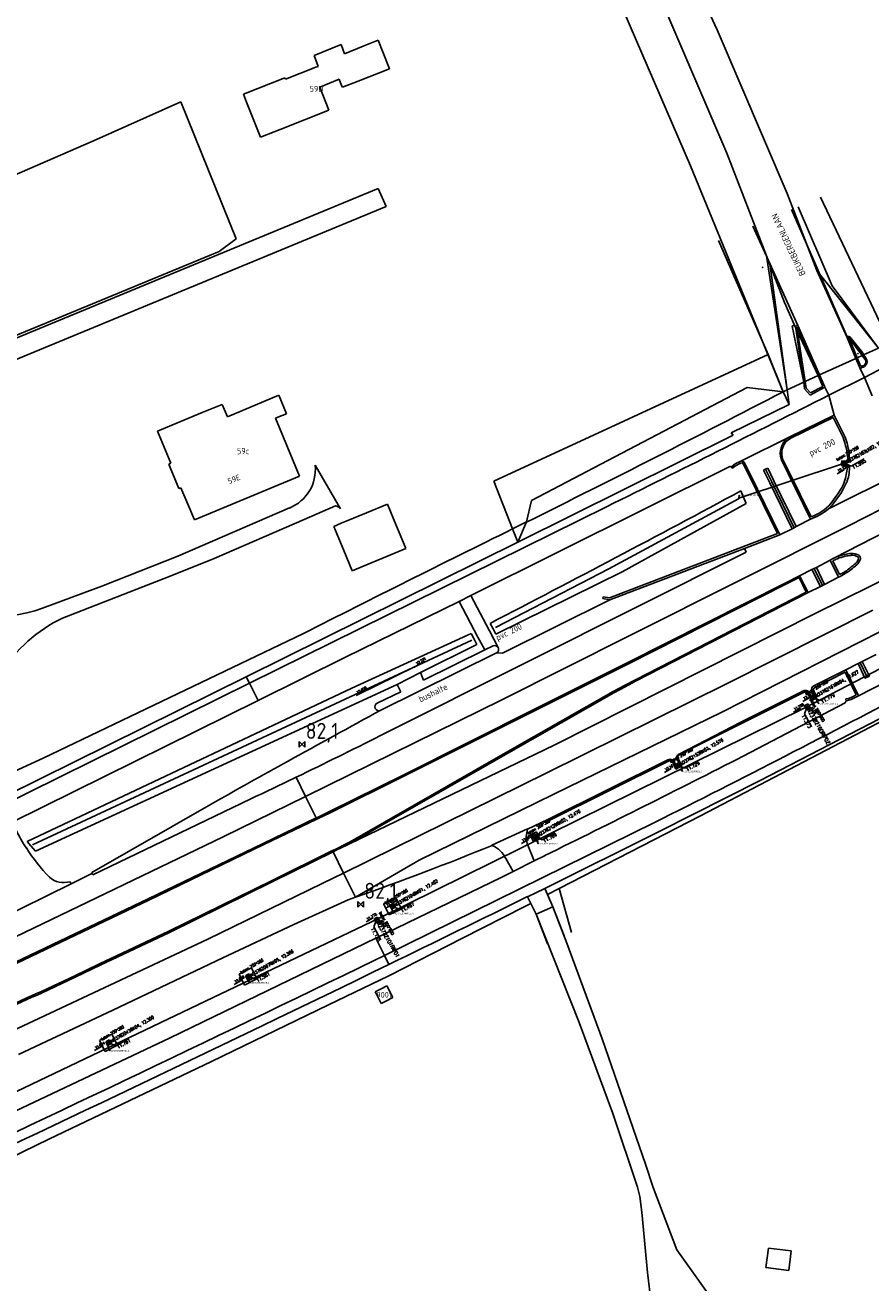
# Model space of a CAD drawing. Extents: x 145741 to 149421, y 457889 to 459999.
# Tile 28 of 84: x 146813 to 146946, y 458636 to 458833. Entities that reach past the tile are written whole.
import ezdxf
from ezdxf.enums import TextEntityAlignment as Align

# ---------------------------------------------------------------- set-up
doc = ezdxf.new("R2010")
doc.units = 0
doc.header["$LTSCALE"] = 4
doc.layers.get('0').update_dxf_attribs({"linetype": 'CONTINUOUS'})
doc.layers.add('alg_hulplijn_afstand', color=6, linetype='CONTINUOUS', plot=False)
for name, color, linetype in [('b_kal_riool__hwa_beton_300', 2, 'CONTINUOUS'), ('b_kal_riool__hwa_pvc_125', 2, 'CONTINUOUS'), ('b_kal_riool__hwa_pvc_160', 201, 'CONTINUOUS'), ('b_kal_riool_hwa_bodemkolk_beton_250x380', 7, 'CONTINUOUS'), ('b_kal_riool_hwa_bodemkolk_beton_350x350', 7, 'CONTINUOUS'), ('b_kal_riool_hwa_bodemput_beton_400x400', 7, 'CONTINUOUS'), ('b_kal_riool_hwa_bodemput_beton_800x800', 7, 'CONTINUOUS'), ('b_rio_rwa_kolk_straat_beton @ 1', 3, 'CONTINUOUS'), ('b_rio_rwa_put_inspectie', 170, 'CONTINUOUS'), ('b_rio_txt_bob @ 1', 12, 'CONTINUOUS'), ('MC_MP_aansluit_nummer', 7, 'CONTINUOUS')]:
    doc.layers.add(name, color=color, linetype=linetype)
doc.styles.add('ISO', font='ISO')
doc.styles.add('MC', font='arial.ttf')
doc.styles.add('MUG_standaard', font='romans.shx', dxfattribs={"width": 0.85, "height": 2})
doc.styles.add('MUG_standaard_groot', font='romans.shx', dxfattribs={"width": 0.85, "height": 4})
doc.styles.get("Standard").update_dxf_attribs({"font": 'ISO'})
doc.dimstyles.new('ISO-25', dxfattribs={"dimtxt": 2.5, "dimasz": 2.5, "dimexe": 1.25, "dimexo": 0.625, "dimtad": 1, "dimtxsty": 'Standard', "dimcen": 2.5, "dimadec": 0, "dimazin": 0, "dimtfac": 1, "dimtmove": 0, "dimatfit": 3, "dimfxl": 1, "dimarcsym": 0})

# ---------------------------------------------------------------- blocks, each defined once
blk = doc.blocks.new('kilometerpaal')
at = {"color": 0}
for p, q in [((-0.44, 0.44), (0.44, -0.44)), ((-0.44, -0.44), (-0.44, 0.44)), ((0.44, 0.44), (-0.44, -0.44)), ((0.44, -0.44), (0.44, 0.44))]:
    blk.add_line(p, q, dxfattribs=at)
at = {"color": 0, "style": 'ISO'}
blk.add_attdef('KILOMETERPAAL', (0.59, 0.87), '', height=2.5, dxfattribs=at)
blk = doc.blocks.new('b_rio_rwa_kolk_straat_beton')
for p, q in [((1.25, 1.25), (-1.25, 1.25)), ((-1.25, 1.25), (-1.25, -1.25)), ((-0.94, 0.63), (0.94, 0.63)), ((0.94, 0), (-0.94, 0)), ((1.25, -1.25), (1.25, 1.25)), ((-1.25, -1.25), (1.25, -1.25)), ((-0.94, -0.62), (0.94, -0.62))]:
    blk.add_line(p, q)
at = {"style": 'MUG_standaard', "width": 0.85}
blk.add_attdef('txt', text='', height=2, dxfattribs=at).set_placement((1.75, -0.01), align=Align.MIDDLE_LEFT)
blk = doc.blocks.new('b_kal_riool_hwa_bodemkolk_beton_250x380')
at = {"layer": 'b_kal_riool_hwa_bodemkolk_beton_250x380', "linetype": 'ByBlock', "lineweight": -2}
for p, q in [((-0.5, -0.5), (-0.5, 0.5)), ((-0.5, 0.5), (0, 0.5)), ((0, 0.5), (0.5, 0.5)), ((0, 0), (1.38, -1.73)), ((0.5, 0.5), (0.5, -0.5)), ((0.5, -0.5), (-0.5, -0.5))]:
    blk.add_line(p, q, dxfattribs=at)
blk.add_lwpolyline([(1.38, -1.73), (5.53, -1.77)], dxfattribs=at)
at = {"layer": 'b_kal_riool_hwa_bodemkolk_beton_250x380', "linetype": 'ByBlock', "lineweight": -2, "insert": (-1.35, 2.36), "char_height": 0.8, "attachment_point": 1, "style": 'MUG_standaard_groot'}
blk.add_mtext_dynamic_manual_height_columns('beton 250*380', width=8.1296, gutter_width=6.45, heights=[1.1], dxfattribs=at)
at = {"layer": 'b_kal_riool_hwa_bodemkolk_beton_250x380', "linetype": 'ByBlock', "lineweight": -2, "style": 'MUG_standaard', "width": 0.85}
blk.add_attdef('hoogte', (1.44, -2.79), '', height=1, dxfattribs=at)
blk = doc.blocks.new('b_rio_txt_bob')
at = {"layer": 'alg_hulplijn_afstand'}
blk.add_lwpolyline([(31.4, 0), (0, 0)], dxfattribs=at)
at = {"style": 'MUG_standaard', "width": 0.85}
blk.add_attdef('hoogte', (7.5, 2.5), '', height=10, dxfattribs=at)
blk.add_attdef('txt', text='', height=10, dxfattribs=at).set_placement((15.8, -15.8), align=Align.BOTTOM_CENTER)
blk = doc.blocks.new('b_rio_rwa_put_inspectie')
for points in [[(-1, 0, -0.414214), (0, 1), (-1, 1)], [(1, 1), (0, 1, -0.414214), (1, 0)]]:
    blk.add_hatch(color=256).paths.add_polyline_path(points)
h = blk.add_hatch(color=256)
h.paths.add_polyline_path([(-1, 0), (-1, -1), (0, -1, -0.414214)])
h.paths.add_polyline_path([(1, -1), (1, 0, -0.414214), (0, -1)])
for p, q in [((-1, 1), (1, 1)), ((-1, -1), (-1, 1)), ((0.74, 0.71), (1.37, 1.41)), ((1, 1), (1, -1)), ((1, -1), (-1, -1))]:
    blk.add_line(p, q)
blk.add_lwpolyline([(1.37, 1.41), (5.37, 1.41)])
blk.add_circle((0, 0), 1)
blk.add_point((0, 0))
blk.add_text('R', height=1).set_placement((0, 0), align=Align.MIDDLE_CENTER)
at = {"style": 'MUG_standaard', "width": 0.85}
blk.add_attdef('hoogte', (1.37, 1.51), '', height=1, dxfattribs=at)
blk.add_attdef('txt', text='', height=2, dxfattribs=at).set_placement((1.5, -0.01), align=Align.MIDDLE_LEFT)
blk = doc.blocks.new('b_kal_riool_hwa_bodemput_beton_800x800')
at = {"layer": 'b_kal_riool_hwa_bodemput_beton_800x800', "linetype": 'ByBlock', "lineweight": -2}
for p, q in [((-0.5, -0.5), (-0.5, 0.5)), ((-0.5, 0.5), (0, 0.5)), ((0, 0.5), (0.5, 0.5)), ((0, 0), (1.38, -1.73)), ((0.5, 0.5), (0.5, -0.5)), ((0.5, -0.5), (-0.5, -0.5))]:
    blk.add_line(p, q, dxfattribs=at)
blk.add_lwpolyline([(1.38, -1.73), (5.53, -1.77)], dxfattribs=at)
at = {"layer": 'b_kal_riool_hwa_bodemput_beton_800x800', "linetype": 'ByBlock', "lineweight": -2, "insert": (-1.35, 2.36), "char_height": 0.8, "attachment_point": 1, "style": 'MUG_standaard_groot'}
blk.add_mtext_dynamic_manual_height_columns('beton 800*800', width=8.7755, gutter_width=2.21, heights=[1.1], dxfattribs=at)
at = {"layer": 'b_kal_riool_hwa_bodemput_beton_800x800', "linetype": 'ByBlock', "lineweight": -2, "style": 'MUG_standaard', "width": 0.85}
blk.add_attdef('hoogte', (1.44, -2.79), '', height=1, dxfattribs=at)
blk = doc.blocks.new('b_kal_riool_hwa_bodemkolk_beton_350x350')
at = {"layer": 'b_kal_riool_hwa_bodemkolk_beton_350x350'}
blk.add_line((0, 0), (1.38, -1.73), dxfattribs=at)
blk.add_lwpolyline([(1.38, -1.73), (5.53, -1.77)], dxfattribs=at)
at = {"layer": 'b_kal_riool_hwa_bodemput_beton_400x400'}
for p, q in [((-0.5, 0.5), (0, 0.5)), ((-0.5, 0.5), (-0.5, -0.5)), ((0, 0.5), (0.5, 0.5)), ((0.5, 0.5), (0.5, -0.5)), ((0.5, -0.5), (-0.5, -0.5))]:
    blk.add_line(p, q, dxfattribs=at)
at = {"layer": 'b_kal_riool_hwa_bodemkolk_beton_350x350'}
note = blk.add_mtext_dynamic_manual_height_columns('beton ', width=0.8, gutter_width=2.21, heights=[1.1, 0], dxfattribs=dict(at, insert=(-1.35, 2.36), char_height=0.8, attachment_point=1, style='MUG_standaard_groot'))
for column, words in zip(note.columns.linked_columns, ['350*350']):
    column.text = words
at = {"layer": 'b_kal_riool_hwa_bodemkolk_beton_350x350', "style": 'MUG_standaard', "width": 0.85}
blk.add_attdef('hoogte', (1.44, -2.79), '', height=1, dxfattribs=at)
blk = doc.blocks.new('MC_MP_100')
at = {"color": 1}
for p, q in [((-0.1, 0), (0.1, 0)), ((0, -0.1), (0, 0.1))]:
    blk.add_line(p, q, dxfattribs=at)
blk.add_circle((0, 0), 0.5)
at = {"style": 'MC', "flags": 1}
for tag, p in [('$POINTNRA', (0.6, 2.5)), ('$POINTNR', (0.6, 1.3)), ('$DESCR', (0.6, 0.1)), ('$GROUP', (0.6, -1.1))]:
    blk.add_attdef(tag, p, '', height=1, dxfattribs=at)

msp = doc.modelspace()

# ---------------------------------------------------------------- linework, layer by layer
at = {"linetype": 'Continuous'}
for p, q in [((146902.52, 458845.73), (146917.54, 458810.91)), ((146923.22, 458812.92), (146909.01, 458846.12)), ((146918.15, 458839.93), (146921.72, 458832.24)), ((146866.34, 458829.64), (146868.67, 458830.58)), ((146868.67, 458830.58), (146869.47, 458828.61)), ((146932.69, 458806.59), (146921.72, 458832.24)), ((146858.65, 458828.2), (146862.9, 458829.9)), ((146862.9, 458829.9), (146863.43, 458828.46)), ((146863.43, 458828.46), (146866.34, 458829.64)), ((146869.47, 458828.61), (146870.47, 458826.13)), ((146859.3, 458826.5), (146858.65, 458828.2)), ((146858.95, 458826.36), (146859.3, 458826.5)), ((146847.6, 458822.14), (146854.1, 458824.72)), ((146854.1, 458824.72), (146854.2, 458824.52)), ((146854.2, 458824.52), (146858.95, 458826.36)), ((146870.47, 458826.13), (146865.58, 458824.2)), ((146862.6, 458824.48), (146859.54, 458823.25)), ((146859.54, 458823.25), (146860.95, 458819.62)), ((146862.97, 458823.53), (146862.6, 458824.48)), ((146863.09, 458823.22), (146862.97, 458823.53)), ((146865.58, 458824.2), (146863.09, 458823.22)), ((146824.13, 458814.87), (146837.83, 458820.95)), ((146837.83, 458820.95), (146846.46, 458799.49)), ((146848.09, 458820.91), (146847.6, 458822.14)), ((146850.29, 458815.4), (146848.09, 458820.91)), ((146860.95, 458819.62), (146853.35, 458816.61)), ((146853.35, 458816.61), (146850.29, 458815.4)), ((146802.36, 458805.38), (146824.13, 458814.87)), ((146929.43, 458796.84), (146923.22, 458812.92)), ((146917.54, 458810.91), (146932.06, 458775.59)), ((146811.14, 458783.6), (146868.7, 458807.41)), ((146868.7, 458807.41), (146869.93, 458804.59)), ((146937.31, 458794.54), (146932.69, 458806.59)), ((146869.93, 458804.59), (146811.77, 458780.54)), ((146846.46, 458799.49), (146843.79, 458797.54)), ((146843.79, 458797.54), (146811.12, 458784.01)), ((146932.25, 458789.54), (146929.43, 458796.84)), ((146929.43, 458796.84), (146932.65, 458775.9)), ((146942.08, 458784.05), (146937.31, 458794.54)), ((146937.31, 458794.54), (146946.97, 458782.43)), ((146944.77, 458777.84), (146976.76, 458794.4)), ((146933.81, 458786.01), (146932.25, 458789.54)), ((146933.44, 458785.87), (146933.81, 458786.01)), ((146935.26, 458777.09), (146933.44, 458785.87)), ((146937.53, 458778.12), (146933.81, 458786.01)), ((146942.08, 458784.05), (146942.48, 458784.2)), ((146942.08, 458784.05), (146943.42, 458780.81)), ((146942.48, 458784.2), (146944.44, 458781.71)), ((146943.63, 458780.91), (146944.39, 458781.25)), ((146944.39, 458781.25), (146944.64, 458781.36)), ((146944.39, 458781.25), (146944.97, 458780.49)), ((146944.44, 458781.71), (146944.64, 458781.36)), ((146944.64, 458781.36), (146946.97, 458782.43)), ((146945, 458780.91), (146944.64, 458781.36)), ((146937.75, 458778.22), (146943.42, 458780.81)), ((146943.42, 458780.81), (146943.63, 458780.91)), ((146943.42, 458780.81), (146944.08, 458779.21)), ((146944.22, 458779.53), (146943.63, 458780.91)), ((146944.08, 458779.21), (146944.79, 458779.54)), ((146944.65, 458779.71), (146944.22, 458779.53)), ((146944.79, 458779.54), (146945.05, 458779.83)), ((146945.16, 458780.58), (146945, 458780.91)), ((146935.48, 458777.19), (146937.53, 458778.12)), ((146937.53, 458778.12), (146937.75, 458778.22)), ((146938.28, 458776.43), (146937.53, 458778.12)), ((146937.75, 458778.22), (146938.59, 458776.31)), ((146944.77, 458777.84), (146939.18, 458775.05)), ((146944.77, 458777.84), (146944.08, 458779.21)), ((146944.77, 458777.84), (146945.97, 458774.93)), ((146932.06, 458775.59), (146932.65, 458775.9)), ((146932.97, 458773.59), (146932.06, 458775.59)), ((146932.65, 458775.9), (146935.26, 458777.09)), ((146932.97, 458773.59), (146932.65, 458775.9)), ((146935.26, 458777.09), (146935.48, 458777.19)), ((146935.26, 458777.09), (146935.41, 458776.05)), ((146935.41, 458776.05), (146936.29, 458775.05)), ((146935.48, 458777.19), (146935.64, 458776.15)), ((146935.64, 458776.15), (146936.32, 458775.42)), ((146936.29, 458775.05), (146938.59, 458776.31)), ((146936.32, 458775.42), (146938.28, 458776.43)), ((146939.18, 458775.05), (146938.59, 458776.31)), ((146841.15, 458772.32), (146844.26, 458773.61)), ((146844.26, 458773.61), (146845.09, 458771.68)), ((146845.09, 458771.68), (146853.13, 458775.03)), ((146853.13, 458775.03), (146854.34, 458772.13)), ((146923.89, 458769.17), (146932.97, 458773.59)), ((146939.18, 458775.05), (146940.03, 458771.94)), ((146834.17, 458769.43), (146841.15, 458772.32)), ((146853.01, 458771.59), (146852.64, 458771.44)), ((146852.64, 458771.44), (146856.37, 458762.38)), ((146854.34, 458772.13), (146853.01, 458771.59)), ((146940.03, 458771.94), (146933.07, 458768.55)), ((146939.89, 458771.55), (146933.17, 458768.29)), ((146941.27, 458768.74), (146939.89, 458771.55)), ((146941.76, 458768.5), (146940.03, 458771.94)), ((146836.24, 458764.41), (146834.17, 458769.43)), ((146890.55, 458752.03), (146924.21, 458768.78)), ((146924.21, 458768.78), (146923.89, 458769.17)), ((146933.07, 458768.55), (146925.54, 458764.77)), ((146960.44, 458767.86), (146939.14, 458757.25)), ((146942.04, 458767.56), (146941.76, 458768.5)), ((146942.19, 458767.04), (146942.04, 458767.56)), ((146931.77, 458764.91), (146931.63, 458765.49)), ((146942.15, 458765.08), (146942, 458766.34)), ((146835.95, 458764.27), (146836.24, 458764.41)), ((146836.16, 458763.75), (146835.95, 458764.27)), ((146837.52, 458760.43), (146836.16, 458763.75)), ((146858.83, 458764.08), (146862.8, 458757.29)), ((146883.2, 458743.69), (146923.81, 458763.96)), ((146923.81, 458763.96), (146923.93, 458763.81)), ((146923.93, 458763.81), (146924.54, 458764.31)), ((146924.13, 458763.64), (146923.93, 458763.81)), ((146924.54, 458764.31), (146925.54, 458764.77)), ((146925.97, 458764.58), (146925.54, 458764.77)), ((146925.78, 458764.35), (146925.57, 458764.47)), ((146927.81, 458760.22), (146925.78, 458764.35)), ((146928.05, 458760.34), (146925.97, 458764.58)), ((146928.96, 458763.34), (146929.3, 458763.49)), ((146929.3, 458763.49), (146929.64, 458763.65)), ((146930.27, 458761.49), (146929.3, 458763.49)), ((146929.64, 458763.65), (146930.6, 458761.66)), ((146932.81, 458762.8), (146931.77, 458764.91)), ((146932.01, 458764.98), (146933.02, 458762.91)), ((146941.19, 458764.06), (146941.21, 458764.76)), ((146941.97, 458763.96), (146941.19, 458764.06)), ((146941.21, 458764.76), (146941.81, 458764.74)), ((146941.33, 458764.22), (146941.36, 458764.62)), ((146942.01, 458764.15), (146941.33, 458764.22)), ((146941.36, 458764.62), (146942.09, 458764.58)), ((146941.81, 458764.74), (146942.05, 458764.84)), ((146941.82, 458762.06), (146942.12, 458763.72)), ((146942.05, 458764.84), (146942.15, 458765.08)), ((146942.09, 458764.58), (146942.33, 458764.77)), ((146942.33, 458764.77), (146942.42, 458765.07)), ((146856.37, 458762.38), (146839.94, 458755.53)), ((146929.95, 458761.32), (146928.96, 458763.34)), ((146930.6, 458761.66), (146934.1, 458754.48)), ((146936.33, 458755.64), (146932.81, 458762.8)), ((146933.02, 458762.91), (146936.41, 458756.01)), ((146963.6, 458761.62), (146939.96, 458749.55)), ((146837.82, 458760.57), (146837.52, 458760.43)), ((146839.05, 458757.63), (146837.82, 458760.57)), ((146925.44, 458760.06), (146925.81, 458759.19)), ((146931.16, 458753.41), (146927.81, 458760.22)), ((146931.55, 458753.2), (146928.05, 458760.34)), ((146933.46, 458754.15), (146929.95, 458761.32)), ((146933.78, 458754.31), (146930.27, 458761.49)), ((146939.5, 458758.08), (146940.61, 458759.62)), ((146939.71, 458757.84), (146941.15, 458759.82)), ((146941.15, 458759.82), (146941.98, 458761.39)), ((146942.25, 458754.59), (146955.66, 458761.44)), ((146839.94, 458755.53), (146839.05, 458757.63)), ((146904.42, 458757.6), (146848.56, 458729.98)), ((146862.02, 458757.72), (146857.1, 458755.58)), ((146866.84, 458756.62), (146870.15, 458757.99)), ((146870.15, 458757.99), (146871.11, 458755.68)), ((146926.27, 458758.11), (146906.85, 458747.43)), ((146925.81, 458759.19), (146926.27, 458758.11)), ((146939.14, 458757.25), (146939.71, 458757.84)), ((146837.34, 458749.86), (146854.82, 458757.4)), ((146863.7, 458755.32), (146866.84, 458756.62)), ((146871.11, 458755.68), (146873.02, 458751.06)), ((146934.1, 458754.48), (146936.33, 458755.64)), ((146857.1, 458755.58), (146843.02, 458749.51)), ((146861.74, 458754.52), (146862.92, 458755)), ((146863.31, 458750.74), (146861.74, 458754.52)), ((146862.92, 458755), (146863.7, 458755.32)), ((146889.72, 458754.12), (146891.91, 458755.21)), ((146890.55, 458752.03), (146889.72, 458754.12)), ((146891.91, 458755.21), (146890.55, 458752.03)), ((146908.06, 458737.46), (146942.25, 458754.59)), ((146931.55, 458753.2), (146933.46, 458754.15)), ((146933.46, 458754.15), (146933.78, 458754.31)), ((146933.78, 458754.31), (146934.1, 458754.48)), ((146848.06, 458730.99), (146890.55, 458752.03)), ((146904.89, 458743.34), (146931.16, 458753.41)), ((146925.98, 458751.06), (146931.55, 458753.2)), ((146958.99, 458751.74), (146937.08, 458740.9)), ((146825.44, 458745.16), (146837.34, 458749.86)), ((146864.61, 458747.58), (146863.31, 458750.74)), ((146873.02, 458751.06), (146864.61, 458747.58)), ((146891.95, 458733.27), (146926.25, 458750.51)), ((146904.95, 458743.01), (146925.98, 458751.06)), ((146926.25, 458750.51), (146925.98, 458751.06)), ((146843.02, 458749.51), (146836.13, 458746.72)), ((146922.55, 458725.48), (146966.64, 458747.91)), ((146934.63, 458746.8), (146936.55, 458747.78)), ((146936.9, 458747.95), (146936.55, 458747.78)), ((146936.55, 458747.78), (146937.87, 458745.1)), ((146937.26, 458748.11), (146936.9, 458747.95)), ((146936.9, 458747.95), (146938.21, 458745.26)), ((146937.26, 458748.11), (146939.4, 458749.25)), ((146937.26, 458748.11), (146938.54, 458745.41)), ((146940.72, 458746.57), (146939.4, 458749.25)), ((146939.8, 458749.12), (146940.86, 458746.97)), ((146836.13, 458746.72), (146819.31, 458740.18)), ((146906.85, 458747.43), (146887.12, 458737.65)), ((146932.47, 458745.7), (146934.63, 458746.8)), ((146932.57, 458745.51), (146934.53, 458746.5)), ((146934.53, 458746.5), (146935.65, 458744.24)), ((146934.63, 458746.8), (146935.94, 458744.15)), ((146938.54, 458745.41), (146940.72, 458746.57)), ((146816.16, 458741.7), (146825.44, 458745.16)), ((146907.52, 458733.13), (146932.47, 458745.7)), ((146907.62, 458732.93), (146932.57, 458745.51)), ((146935.65, 458744.24), (146908.94, 458730.53)), ((146909.04, 458730.33), (146935.94, 458744.15)), ((146935.94, 458744.15), (146937.87, 458745.1)), ((146937.87, 458745.1), (146938.17, 458745.24)), ((146938.17, 458745.24), (146938.21, 458745.26)), ((146938.21, 458745.26), (146938.54, 458745.41)), ((146881.38, 458742.77), (146863.57, 458734.07)), ((146881.38, 458742.77), (146883.2, 458743.69)), ((146884.3, 458737.2), (146881.38, 458742.77)), ((146883.2, 458743.69), (146886.09, 458738.17)), ((146888.15, 458734.67), (146904.95, 458743.01)), ((146903.82, 458743.23), (146903.89, 458743.51)), ((146904.95, 458743.01), (146903.82, 458743.23)), ((146903.89, 458743.51), (146904.89, 458743.34)), ((146937.08, 458740.9), (146896.21, 458720.28)), ((146946.1, 458741.41), (146923.17, 458729.86)), ((146886.09, 458738.17), (146887.46, 458735.56)), ((146886.67, 458738.49), (146886.2, 458739.34)), ((146887.12, 458737.65), (146886.67, 458738.49)), ((146816.29, 458718.27), (146857, 458737.76)), ((146864.56, 458729.21), (146883.22, 458737.75)), ((146884.13, 458736.06), (146875.29, 458731.64)), ((146883.22, 458737.75), (146883.69, 458736.87)), ((146883.69, 458736.87), (146884.13, 458736.06)), ((146885.35, 458735.2), (146884.3, 458737.2)), ((146888.03, 458727.38), (146908.06, 458737.46)), ((146863.57, 458734.07), (146849.9, 458727.29)), ((146869.02, 458725.72), (146887.21, 458734.74)), ((146885.35, 458735.2), (146875.78, 458730.45)), ((146886.67, 458735.81), (146885.35, 458735.2)), ((146887.21, 458734.74), (146888.15, 458734.67)), ((146946.61, 458734.49), (146944.42, 458733.4)), ((146868.96, 458721.73), (146891.95, 458733.27)), ((146893.26, 458725.95), (146907.52, 458733.13)), ((146893.36, 458725.75), (146907.62, 458732.93)), ((146941.86, 458732.09), (146936.87, 458729.59)), ((146943.76, 458733.05), (146941.86, 458732.09)), ((146943.81, 458728.02), (146941.86, 458732.09)), ((146943.76, 458733.05), (146944.09, 458733.22)), ((146944.85, 458730.77), (146943.76, 458733.05)), ((146944.09, 458733.22), (146944.11, 458733.23)), ((146945.2, 458730.92), (146944.09, 458733.22)), ((146944.11, 458733.23), (146944.42, 458733.4)), ((146944.42, 458733.4), (146945.56, 458731.09)), ((146810.44, 458712.36), (146848.06, 458730.99)), ((146848.56, 458729.98), (146848.06, 458730.99)), ((146875.29, 458731.64), (146871.67, 458729.79)), ((146875.78, 458730.45), (146875.29, 458731.64)), ((146908.94, 458730.53), (146907.21, 458729.61)), ((146907.31, 458729.42), (146909.04, 458730.33)), ((146936.86, 458729.22), (146941.76, 458731.73)), ((146941.76, 458731.73), (146943.46, 458728.16)), ((146943.81, 458728.02), (146951.01, 458731.71)), ((146945.2, 458730.92), (146944.85, 458730.77)), ((146945.56, 458731.09), (146945.2, 458730.92)), ((146848.56, 458729.98), (146807.95, 458709.91)), ((146813.77, 458705.22), (146864.56, 458729.21)), ((146871.67, 458729.79), (146815.07, 458703.7)), ((146849.9, 458727.29), (146848.56, 458729.98)), ((146872.21, 458728.64), (146868.52, 458726.86)), ((146871.67, 458729.79), (146872.21, 458728.64)), ((146905.43, 458728.66), (146888.95, 458719.27)), ((146889.06, 458719.08), (146905.54, 458728.47)), ((146923.17, 458729.86), (146895.08, 458715.94)), ((146907.21, 458729.61), (146905.43, 458728.66)), ((146905.54, 458728.47), (146907.31, 458729.42)), ((146915.85, 458718.82), (146935.42, 458728.65)), ((146935.33, 458728.83), (146925.42, 458723.87)), ((146928.45, 458714.78), (146955.26, 458728.64)), ((146935.86, 458728.54), (146936.42, 458727.31)), ((146936.5, 458728.86), (146937.03, 458727.74)), ((146936.87, 458729.59), (146936.63, 458729.39)), ((146936.77, 458728.89), (146936.86, 458729.22)), ((146937.31, 458727.74), (146936.77, 458728.89)), ((146849.9, 458727.29), (146811.45, 458708.22)), ((146857.33, 458712.27), (146888.03, 458727.38)), ((146952.26, 458726.57), (146919.13, 458709.25)), ((146925.78, 458718.56), (146941.76, 458726.92)), ((146936.42, 458727.31), (146937.31, 458727.74)), ((146937.03, 458727.74), (146936.55, 458727.54)), ((146941.76, 458726.92), (146941.9, 458727.24)), ((146941.85, 458727.53), (146941.9, 458727.24)), ((146941.9, 458727.24), (146942.68, 458727.43)), ((146942.68, 458727.43), (146943.81, 458728.02)), ((146872.7, 458715.67), (146893.26, 458725.95)), ((146872.8, 458715.47), (146893.36, 458725.75)), ((146896.15, 458712.62), (146922.55, 458725.48)), ((146925.42, 458723.87), (146915.76, 458718.89)), ((146896.21, 458720.28), (146864.29, 458704.91)), ((146810.5, 458715.57), (146816.29, 458718.27)), ((146888.95, 458719.27), (146864.66, 458705.38)), ((146864.77, 458705.19), (146889.06, 458719.08)), ((146916.17, 458717.05), (146915.57, 458718.3)), ((146914.13, 458718.02), (146895.22, 458708.66)), ((146895.32, 458708.46), (146914.23, 458717.82)), ((146914.76, 458717.72), (146915.27, 458716.52)), ((146915.38, 458716.83), (146914.95, 458717.84)), ((146915.27, 458716.52), (146916.17, 458717.05)), ((146915.91, 458717.15), (146915.38, 458716.83)), ((146915.46, 458718.03), (146915.91, 458717.15)), ((146857.33, 458712.27), (146855.85, 458715.27)), ((146861.06, 458709.89), (146872.7, 458715.67)), ((146861.16, 458709.69), (146872.8, 458715.47)), ((146895.08, 458715.94), (146863.27, 458700.28)), ((146912.67, 458706.78), (146928.45, 458714.78)), ((146875.12, 458702.29), (146896.15, 458712.62)), ((146823.89, 458700.35), (146842.54, 458711.04)), ((146824.06, 458700.01), (146847.25, 458711.16)), ((146844.44, 458705.92), (146857.33, 458712.27)), ((146859, 458708.9), (146857.33, 458712.27)), ((146850.71, 458704.92), (146859, 458708.9)), ((146850.8, 458704.73), (146859.1, 458708.7)), ((146859.19, 458708.99), (146859, 458708.9)), ((146859.1, 458708.7), (146859.28, 458708.79)), ((146859.19, 458708.99), (146861.06, 458709.89)), ((146859.28, 458708.79), (146861.16, 458709.69)), ((146895.22, 458708.66), (146892.06, 458707.13)), ((146895.22, 458708.66), (146895.32, 458708.46)), ((146919.13, 458709.25), (146897.01, 458697.88)), ((146869.66, 458687.38), (146911.9, 458708.18)), ((146886.47, 458704.62), (146892.07, 458707.17)), ((146892.07, 458707.17), (146892.06, 458707.13)), ((146893.47, 458706.72), (146892.5, 458706.27)), ((146893.92, 458705.73), (146893.47, 458706.72)), ((146894.74, 458697.85), (146912.67, 458706.78)), ((146811.93, 458690.29), (146844.44, 458705.92)), ((146814.35, 458704.55), (146813.77, 458705.22)), ((146815.07, 458703.7), (146814.35, 458704.55)), ((146832.7, 458696.24), (146850.71, 458704.92)), ((146832.79, 458696.04), (146850.8, 458704.73)), ((146863.7, 458704.85), (146862.04, 458704.03)), ((146863.8, 458704.66), (146862.14, 458703.84)), ((146864.18, 458705.1), (146863.7, 458704.85)), ((146863.8, 458704.66), (146864.29, 458704.91)), ((146864.66, 458705.38), (146864.18, 458705.1)), ((146864.29, 458704.91), (146864.77, 458705.19)), ((146886.53, 458704.59), (146886.47, 458704.62)), ((146891.99, 458704.9), (146893.08, 458702.17)), ((146892.5, 458706.27), (146892.95, 458705.28)), ((146892.95, 458705.28), (146893.92, 458705.73)), ((146861.53, 458703.78), (146852.11, 458699.13)), ((146852.21, 458698.93), (146861.63, 458703.59)), ((146862.04, 458704.03), (146861.53, 458703.78)), ((146862.14, 458703.84), (146861.63, 458703.59)), ((146863.27, 458700.28), (146861.63, 458703.59)), ((146889.8, 458700.51), (146888.65, 458702.54)), ((146893.08, 458702.17), (146894.79, 458703.03)), ((146865.15, 458696.48), (146875.12, 458702.29)), ((146887.91, 458699.59), (146889.8, 458700.51)), ((146889.8, 458700.51), (146893.08, 458702.17)), ((146796.05, 458686.51), (146820.64, 458698.58)), ((146820.49, 458698.92), (146820.64, 458698.58)), ((146820.64, 458698.58), (146823.9, 458700.22)), ((146823.9, 458700.22), (146823.89, 458700.35)), ((146823.9, 458700.22), (146824.06, 458700.01)), ((146852.11, 458699.13), (146835.94, 458691.19)), ((146852.21, 458698.93), (146836.03, 458690.99)), ((146861.87, 458699.59), (146842.06, 458689.94)), ((146863.27, 458700.28), (146861.87, 458699.59)), ((146865.15, 458696.48), (146863.27, 458700.28)), ((146868.32, 458690.09), (146887.91, 458699.59)), ((146894.74, 458697.85), (146892.05, 458696.58)), ((146892.05, 458696.58), (146892.56, 458695.53)), ((146895.16, 458696.94), (146894.74, 458697.85)), ((146895.16, 458696.94), (146897.01, 458697.88)), ((146896.03, 458695.01), (146895.16, 458696.94)), ((146811.97, 458686.33), (146832.7, 458696.24)), ((146812.07, 458686.13), (146832.79, 458696.04)), ((146855.5, 458692.25), (146864.01, 458696.08)), ((146864.01, 458696.08), (146865.15, 458696.48)), ((146871.46, 458696.45), (146869.52, 458695.46)), ((146869.52, 458695.46), (146870.39, 458693.72)), ((146870.39, 458693.72), (146872.33, 458694.7)), ((146872.33, 458694.7), (146871.46, 458696.45)), ((146881.9, 458690.09), (146891.53, 458694.98)), ((146891.53, 458694.98), (146892.56, 458695.53)), ((146893.39, 458693.83), (146892.56, 458695.53)), ((146896.03, 458695.01), (146893.39, 458693.83)), ((146898.21, 458689.28), (146896.03, 458695.01)), ((146900.11, 458676.87), (146893.39, 458693.83)), ((146835.94, 458691.19), (146825.08, 458686.05)), ((146825.18, 458685.85), (146836.03, 458690.99)), ((146844.38, 458687.02), (146855.5, 458692.25)), ((146842.06, 458689.94), (146809.69, 458674.73)), ((146836.16, 458674.49), (146868.32, 458690.09)), ((146869.66, 458687.38), (146868.32, 458690.09)), ((146877.29, 458687.74), (146881.9, 458690.09)), ((146903.71, 458674.35), (146898.21, 458689.28)), ((146827.2, 458678.84), (146844.38, 458687.02)), ((146868.17, 458686.65), (146869.66, 458687.38)), ((146870.36, 458685.96), (146869.66, 458687.38)), ((146877.29, 458687.74), (146870.35, 458684.21)), ((146825.08, 458686.05), (146821.21, 458684.2)), ((146821.3, 458684), (146825.18, 458685.85)), ((146848.86, 458685.47), (146846.93, 458684.48)), ((146849.73, 458683.73), (146848.86, 458685.47)), ((146821.21, 458684.2), (146816.99, 458682.19)), ((146817.09, 458681.99), (146821.3, 458684)), ((146846.93, 458684.48), (146847.79, 458682.74)), ((146847.79, 458682.74), (146849.73, 458683.73)), ((146870.35, 458684.21), (146860.93, 458679.67)), ((146816.99, 458682.19), (146816.02, 458681.76)), ((146816.11, 458681.55), (146817.09, 458681.99)), ((146868.23, 458681.68), (146869.15, 458682.15)), ((146868.35, 458681.45), (146868.23, 458681.68)), ((146869.15, 458679.85), (146868.35, 458681.45)), ((146869.15, 458682.15), (146870.06, 458682.61)), ((146870.06, 458682.61), (146870.98, 458680.78)), ((146860.93, 458679.67), (146842.59, 458670.81)), ((146869.88, 458680.22), (146869.15, 458679.85)), ((146870.98, 458680.78), (146869.88, 458680.22)), ((146812.42, 458671.91), (146827.2, 458678.84)), ((146827.04, 458675.06), (146825.11, 458674.08)), ((146827.91, 458673.32), (146827.04, 458675.06)), ((146905.38, 458662.66), (146900.11, 458676.87)), ((146788.39, 458651.95), (146836.16, 458674.49)), ((146825.11, 458674.08), (146825.97, 458672.33)), ((146825.97, 458672.33), (146827.91, 458673.32)), ((146910.5, 458654.74), (146903.71, 458674.35)), ((146817.17, 458658.62), (146842.59, 458670.81)), ((146909.26, 458651.14), (146905.38, 458662.66)), ((146781.48, 458641.43), (146817.17, 458658.62)), ((146911.7, 458651.09), (146910.5, 458654.74)), ((146909.65, 458649.67), (146909.26, 458651.14)), ((146909.95, 458647.19), (146909.65, 458649.67)), ((146915.39, 458641.32), (146911.7, 458651.09)), ((146910.81, 458637.76), (146909.95, 458647.19)), ((146929.73, 458641.59), (146929.35, 458638.54)), ((146933.29, 458641.15), (146929.73, 458641.59)), ((146922.95, 458630.8), (146915.39, 458641.32)), ((146932.92, 458638.1), (146933.29, 458641.15)), ((146911.73, 458630.23), (146910.81, 458637.76)), ((146929.35, 458638.54), (146932.92, 458638.1))]:
    msp.add_line(p, q, dxfattribs=at)
for p, q in [((146937.87, 458806.01), (146948.66, 458783.3)), ((146933.34, 458804.09), (146942.04, 458784.17)), ((146939.72, 458792.18), (146934.41, 458804.54)), ((146929.94, 458795.66), (146927.3, 458801.52)), ((146929.68, 458781.41), (146921.95, 458799.25)), ((146932.65, 458775.9), (146929.94, 458795.66)), ((146934.32, 458785.97), (146929.94, 458795.66)), ((146946.97, 458782.43), (146939.72, 458792.18)), ((146934.32, 458785.97), (146933.98, 458785.85)), ((146933.98, 458785.85), (146935.26, 458777.09)), ((146934.2, 458785.68), (146935.48, 458777.19)), ((146937.53, 458778.12), (146934.2, 458785.68)), ((146934.32, 458785.97), (146937.75, 458778.22)), ((146942.32, 458784.26), (146942.04, 458784.17)), ((146942.04, 458784.17), (146943.42, 458780.81)), ((146943.63, 458780.91), (146942.3, 458784.05)), ((146942.3, 458784.05), (146944.39, 458781.25)), ((146944.64, 458781.36), (146942.32, 458784.26)), ((146886.76, 458761.59), (146929.68, 458781.41)), ((146932.06, 458775.59), (146929.68, 458781.41)), ((146926.4, 458776.24), (146892.69, 458758.59)), ((146932.06, 458775.59), (146926.4, 458776.24)), ((146844.26, 458773.61), (146841.15, 458772.32)), ((146845.09, 458771.68), (146844.26, 458773.61)), ((146853.13, 458775.03), (146845.09, 458771.68)), ((146854.34, 458772.13), (146853.13, 458775.03)), ((146841.15, 458772.32), (146834.17, 458769.43)), ((146852.64, 458771.44), (146853.01, 458771.59)), ((146856.37, 458762.38), (146852.64, 458771.44)), ((146853.01, 458771.59), (146854.34, 458772.13)), ((146834.17, 458769.43), (146836.24, 458764.41)), ((146836.24, 458764.41), (146835.95, 458764.27)), ((146835.95, 458764.27), (146836.16, 458763.75)), ((146836.16, 458763.75), (146837.52, 458760.43)), ((146839.94, 458755.53), (146856.37, 458762.38)), ((146889.72, 458754.12), (146886.76, 458761.59)), ((146837.52, 458760.43), (146837.82, 458760.57)), ((146837.82, 458760.57), (146839.05, 458757.63)), ((146839.05, 458757.63), (146839.94, 458755.53)), ((146870.15, 458757.99), (146866.84, 458756.62)), ((146871.11, 458755.68), (146870.15, 458757.99)), ((146892.69, 458758.59), (146891.91, 458755.21)), ((146904.75, 458747.86), (146925.08, 458758.81)), ((146866.84, 458756.62), (146863.7, 458755.32)), ((146873.02, 458751.06), (146871.11, 458755.68)), ((146862.92, 458755), (146861.74, 458754.52)), ((146861.74, 458754.52), (146863.31, 458750.74)), ((146863.7, 458755.32), (146862.92, 458755)), ((146863.31, 458750.74), (146864.61, 458747.58)), ((146864.61, 458747.58), (146873.02, 458751.06)), ((146887.02, 458738.68), (146904.75, 458747.86)), ((146814.61, 458704.68), (146883.36, 458736.69)), ((146897.01, 458697.88), (146898.91, 458690.99)), ((146896.03, 458695.01), (146897.79, 458690.43)), ((146895.19, 458689.18), (146893.39, 458693.83)), ((146869.15, 458682.15), (146868.23, 458681.68)), ((146868.23, 458681.68), (146868.35, 458681.45)), ((146868.35, 458681.45), (146869.15, 458679.85)), ((146870.06, 458682.61), (146869.15, 458682.15)), ((146870.98, 458680.78), (146870.06, 458682.61)), ((146869.15, 458679.85), (146869.88, 458680.22)), ((146869.88, 458680.22), (146870.98, 458680.78))]:
    msp.add_line(p, q)
for centre in [(146928.84, 458795.04), (146943.76, 458781.55)]:
    msp.add_circle(centre, 0.03, dxfattribs=at)
for centre, radius, start, end in [((146944.33, 458780.29), 0.664, 298.7691, 17.1464), ((146944.23, 458780.33), 0.965, 328.8577, 14.5795), ((145889.98, 460777.82), 2257.18, 296.35219, 297.49503), ((145484.93, 461628.87), 3202.99, 296.30678, 297.00252), ((146934.62, 458765.95), 3.03, 120.7911, 188.7164), ((146934.53, 458765.95), 2.7, 120.1474, 165.8728), ((146931.6, 458764.51), 10.56, 15.9527, 23.6328), ((146934.53, 458765.95), 2.71, 165.8767, 201.0046), ((146931.36, 458764.43), 10.81, 10.1944, 15.9989), ((146932.36, 458764.91), 10.06, 0.9309, 12.2286), ((146852.34, 458763.42), 6.52, 292.3136, 5.7992), ((146926.91, 458760.46), 4.22, 108.515, 131.2141), ((146941.88, 458763.74), 0.241, 355.378, 68.3356), ((146935.77, 458763.79), 6.66, 338.9198, 359.1426), ((146941.9, 458763.63), 0.53, 5.8605, 78.032), ((146933.79, 458764.52), 8.4, 324.299, 343.0029), ((145412.31, 461577.19), 3197.77, 297.44585, 298.24103), ((146861.8, 458756.38), 1.36, 42.0924, 80.5946), ((146934, 458762.93), 7.33, 289.2099, 318.564), ((146932.56, 458765.48), 10.54, 290.9442, 308.629), ((148126.33, 456240.54), 2801.3, 116.19588, 116.94403), ((146942.61, 458744.1), 6.06, 111.1363, 115.9682), ((146943.98, 458740.49), 9.92, 103.3702, 111.0012), ((146944.04, 458740.28), 9.83, 103.4277, 110.8961), ((146943.05, 458744.43), 5.87, 93.6634, 103.4095), ((146943.01, 458744.66), 5.33, 93.4307, 103.6009), ((146942.8, 458748.23), 2.07, 58.3129, 93.548), ((146942.81, 458748.23), 1.77, 58.3574, 93.5961), ((146943.61, 458749.53), 0.235, 345.2509, 58.3519), ((146943.61, 458749.53), 0.536, 345.5812, 58.3561), ((146943.94, 458741.47), 9.01, 116.2028, 120.2396), ((146942.44, 458744.5), 5.32, 110.9709, 119.7748), ((146938.38, 458752.84), 6.35, 300.4947, 307.6842), ((146923.3, 458772.42), 31.05, 307.6158, 309.7502), ((146923.07, 458772.68), 31.7, 307.657, 309.7698), ((146939.66, 458752.72), 5.45, 309.9401, 314.8705), ((146939.64, 458752.77), 5.8, 309.8516, 314.7426), ((146942.73, 458749.64), 1.1, 314.791, 331.2504), ((146942.35, 458749.85), 1.54, 331.2364, 345.5498), ((146942.72, 458749.65), 1.42, 315.0077, 331.2525), ((146942.38, 458749.84), 1.8, 331.0204, 345.6094), ((146935.16, 458758.28), 12.96, 295.4023, 300.5756), ((146934.97, 458758.63), 13.06, 296.7964, 300.511), ((146938.46, 458752.73), 6.5, 300.4052, 307.7392), ((146808.88, 458761.89), 21.46, 236.2187, 289.8308), ((146829.54, 458718.95), 23.56, 115.7325, 147.592), ((146886.93, 458735.27), 0.601, 28.7676, 115.3299), ((146886.93, 458735.27), 0.601, 297.522, 28.6063), ((145990.98, 460547.5), 2056.99, 296.59622, 297.88077), ((146935.54, 458728.21), 0.654, 46.4778, 109.05), ((146935.54, 458728.21), 0.458, 45.3382, 105.2513), ((146933.51, 458726.79), 3.12, 13.8239, 37.3771), ((146937.19, 458728.97), 0.7, 143.3399, 188.8954), ((146941.39, 458731.06), 3.56, 277.4623, 305.5369), ((146868.79, 458726.3), 0.623, 116.0305, 292.0812), ((147658.1, 457271.58), 1654.43, 118.48626, 119.05634), ((146391.11, 459675.25), 1066.56, 295.83235, 296.61768), ((145872.18, 460782.32), 2317.15, 296.18814, 297.04543), ((146915.98, 458718.33), 0.6, 111.2382, 210.0631), ((146916.06, 458718.36), 0.501, 115.2232, 186.9329), ((147704.1, 457187.1), 1750.63, 119.02925, 119.48171), ((146914.43, 458717.41), 0.674, 39.854, 115.9565), ((146914.43, 458717.41), 0.453, 43.5757, 115.9868), ((146375.99, 459707.6), 1102.26, 295.31161, 295.8069), ((146840.64, 458721.71), 32.18, 207.2424, 212.9839), ((146895.59, 458705.91), 3.73, 160.9491, 195.6558), ((146703.33, 459155.36), 486.57, 289.4243, 292.1171), ((146885.04, 458700.94), 3.94, 23.9035, 67.8804), ((146840.68, 458721.74), 32.22, 212.9848, 223.3782), ((146819.5, 458702.21), 3.43, 229.171, 286.6637), ((144452.54, 463651.75), 5523.12, 295.96122, 296.21171), ((144273.15, 464033.24), 5943.08, 295.051677, 295.889971), ((144514.24, 463525.28), 5382.41, 295.01641, 295.96002), ((147299.58, 457594.93), 1189.55, 113.98564, 114.65751), ((147295.69, 457603.44), 1179.96, 113.98089, 114.65816)]:
    msp.add_arc(centre, radius, start, end, dxfattribs=at)
at = {"layer": 'b_kal_riool__hwa_beton_300'}
msp.add_polyline3d([(146263.8, 458413.2, 10.69), (146377.27, 458469.6, 11.22), (146453.07, 458504.94, 11.36), (146522.21, 458535.66, 11.9), (146591.62, 458566.52, 11.77), (146606.92, 458573.31, 11.98), (146612.21, 458578.66, 11.99), (146675.47, 458606.95, 12.18), (146684.52, 458607.96, 12.18), (146729.95, 458628.23, 12.09), (146799.07, 458659.88, 12.18), (146868.82, 458693.21, 12.53), (146935.45, 458726.14, 12.79), (147002.77, 458761.14, 13.01), (147070.05, 458797.25, 13), (147135.14, 458832.84, 12.87), (147192.4, 458865.69, 13.35), (147272.88, 458913.08, 13.57)], dxfattribs=at)
for p in [(146935.45, 458726.14, 12.79), (146868.82, 458693.21, 12.53)]:
    msp.add_point(p, dxfattribs=at)
at = {"layer": 'b_kal_riool__hwa_pvc_125'}
for points in [[(146941.32, 458764.33, 12.75), (146925.13, 458758.93, 12.27)], [(146937, 458727.89, 12.62), (146937.39, 458727.15, 12.75)], [(146915.89, 458717.29, 12.61), (146916.17, 458716.61, 12.62)], [(146893.3, 458705.78, 12.53), (146893.51, 458705.42, 12.59)], [(146870.68, 458694.9, 12.41), (146870.99, 458694.29, 12.46)], [(146848.05, 458683.93, 12.34), (146848.38, 458683.44, 13.76)], [(146826.26, 458673.55, 12.32), (146826.48, 458672.98, 12.29)]]:
    msp.add_polyline3d(points, dxfattribs=at)
for p in [(146941.32, 458764.33, 12.75), (146925.13, 458758.93, 12.27), (146937, 458727.89, 12.62), (146937.37, 458727.18, 12.74), (146915.89, 458717.29, 12.61), (146916.14, 458716.36, 12.62), (146893.3, 458705.78, 12.53), (146893.63, 458705.21, 12.59), (146870.68, 458694.9, 12.41), (146871.07, 458694.14, 12.46), (146848.05, 458683.93, 12.34), (146848.27, 458683.6, 13.3), (146826.26, 458673.55, 12.32), (146826.38, 458673.25, 12.3)]:
    msp.add_point(p, dxfattribs=at)
at = {"layer": 'b_kal_riool__hwa_pvc_160'}
msp.add_polyline3d([(146874.38, 458732.54, 12.4), (146865.43, 458728.17, 12.26)], dxfattribs=at)
for p in [(146874.38, 458732.54, 12.4), (146865.43, 458728.17, 12.26)]:
    msp.add_point(p, dxfattribs=at)

# ---------------------------------------------------------------- block references
for p in [(146856.76, 458720.4), (146865.93, 458695.38)]:
    msp.add_blockref('kilometerpaal', p).add_auto_attribs({'KILOMETERPAAL': '82,1'})
at = {"layer": 'b_kal_riool_hwa_bodemkolk_beton_250x380', "xscale": 0.55, "yscale": 0.55, "zscale": 0.55, "rotation": 29.99999999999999}
for p, values in [((146936.72, 458727.74, 11.78), {'hoogte': '11.779'}), ((146915.56, 458717.12, 11.73), {'hoogte': '11.729'}), ((146893.23, 458705.93, 11.77), {'hoogte': '11.769'}), ((146870.93, 458695.03, 11.5), {'hoogte': '11.497'}), ((146848.35, 458684.13, 11.58), {'hoogte': '11.581'}), ((146826.55, 458673.7, 11.76), {'hoogte': '11.761'})]:
    msp.add_blockref('b_kal_riool_hwa_bodemkolk_beton_250x380', p, dxfattribs=at).add_auto_attribs(values)
at = {"layer": 'b_kal_riool_hwa_bodemkolk_beton_350x350', "xscale": 0.55, "yscale": 0.55, "zscale": 0.55, "rotation": 29.99999999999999}
msp.add_blockref('b_kal_riool_hwa_bodemkolk_beton_350x350', (146941.58, 458764.39, 11.99), dxfattribs=at).add_auto_attribs({'hoogte': '11.995'})
at = {"layer": 'b_kal_riool_hwa_bodemput_beton_800x800', "xscale": 0.55, "yscale": 0.55, "zscale": 0.55, "rotation": 300.0000000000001}
for p, values in [((146935.81, 458726.33, 11.27), {'hoogte': '11.273'}), ((146868.43, 458692.97, 11.13), {'hoogte': '11.135'})]:
    msp.add_blockref('b_kal_riool_hwa_bodemput_beton_800x800', p, dxfattribs=at).add_auto_attribs(values)
at = {"layer": 'b_rio_rwa_kolk_straat_beton @ 1', "xscale": 0.25, "yscale": 0.25, "zscale": 0.25, "rotation": 30}
for p, values in [((146941.57, 458764.35, 12.7), {'txt': 'N23782183LK02, 12.703'}), ((146936.74, 458727.75, 12.63), {'txt': 'N23782161RK04, 12.627'}), ((146915.58, 458717.11, 12.58), {'txt': 'N23782153RK03, 12.576'}), ((146893.22, 458705.96, 12.47), {'txt': 'N23782129RK02, 12.470'}), ((146870.93, 458695.04, 12.4), {'txt': 'N23782104RK01, 12.402'}), ((146848.35, 458684.05, 12.39), {'txt': 'N23782067RK05, 12.386'}), ((146826.51, 458673.73, 12.3), {'txt': 'N23782043RK04, 12.300'})]:
    msp.add_blockref('b_rio_rwa_kolk_straat_beton', p, dxfattribs=at).add_auto_attribs(values)
at = {"layer": 'b_rio_rwa_put_inspectie', "xscale": 0.3, "yscale": 0.3, "zscale": 0.3, "rotation": 300.0000000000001}
for p, values in [((146935.81, 458726.33, 12.73), {'hoogte': '12.735', 'txt': 'N23782160RIP02'}), ((146868.46, 458692.97, 12.47), {'hoogte': '12.471', 'txt': 'N23782101RIP01'})]:
    msp.add_blockref('b_rio_rwa_put_inspectie', p, dxfattribs=at).add_auto_attribs(values)
at = {"layer": 'b_rio_txt_bob @ 1'}
ref = msp.add_blockref('b_rio_txt_bob', (146940.52, 458762.75, 12.33), dxfattribs=dict(at, xscale=0.04, yscale=0.04, zscale=0.04, rotation=30))
ref.add_attrib('hoogte', '12.328', (146940.73, 458762.98, 12.33), dxfattribs={"layer": '0', "height": 0.4, "rotation": 30, "style": 'MUG_standaard', "width": 0.85})
ref = msp.add_blockref('b_rio_txt_bob', (146874.55, 458732.62, 12.22), dxfattribs=dict(at, xscale=0.04, yscale=0.04, zscale=0.04, rotation=30))
ref.add_attrib('hoogte', '12.221', (146874.76, 458732.86, 12.22), dxfattribs={"layer": '0', "height": 0.4, "rotation": 30, "style": 'MUG_standaard', "width": 0.85})
ref = msp.add_blockref('b_rio_txt_bob', (146865.26, 458728.07, 12.08), dxfattribs=dict(at, xscale=0.04, yscale=0.04, zscale=0.04, rotation=30))
ref.add_attrib('hoogte', '12.076', (146865.47, 458728.31, 12.08), dxfattribs={"layer": '0', "height": 0.4, "rotation": 30, "style": 'MUG_standaard', "width": 0.85})
ref = msp.add_blockref('b_rio_txt_bob', (146935.13, 458727.12, 12.18), dxfattribs=dict(at, xscale=0.04, yscale=0.04, zscale=0.04, rotation=30))
ref.add_attrib('hoogte', '12.183', (146935.34, 458727.36, 12.18), dxfattribs={"layer": '0', "height": 0.4, "rotation": 30, "style": 'MUG_standaard', "width": 0.85})
ref = msp.add_blockref('b_rio_txt_bob', (146933.68, 458725.45, 11.3), dxfattribs=dict(at, xscale=0.04, yscale=0.04, zscale=0.04, rotation=30))
ref.add_attrib('hoogte', '11.299', (146933.89, 458725.68, 11.3), dxfattribs={"layer": '0', "height": 0.4, "rotation": 30, "style": 'MUG_standaard', "width": 0.85})
ref = msp.add_blockref('b_rio_txt_bob', (146913.46, 458716, 12.16), dxfattribs=dict(at, xscale=0.04, yscale=0.04, zscale=0.04, rotation=30))
ref.add_attrib('hoogte', '12.161', (146913.67, 458716.24, 12.16), dxfattribs={"layer": '0', "height": 0.4, "rotation": 30, "style": 'MUG_standaard', "width": 0.85})
ref = msp.add_blockref('b_rio_txt_bob', (146891.12, 458704.89, 11.98), dxfattribs=dict(at, xscale=0.04, yscale=0.04, zscale=0.04, rotation=30))
ref.add_attrib('hoogte', '11.982', (146891.33, 458705.13, 11.98), dxfattribs={"layer": '0', "height": 0.4, "rotation": 30, "style": 'MUG_standaard', "width": 0.85})
ref = msp.add_blockref('b_rio_txt_bob', (146869.87, 458694.78, 11.93), dxfattribs=dict(at, xscale=0.04, yscale=0.04, zscale=0.04, rotation=30))
ref.add_attrib('hoogte', '11.933', (146870.08, 458695.02, 11.93), dxfattribs={"layer": '0', "height": 0.4, "rotation": 30, "style": 'MUG_standaard', "width": 0.85})
ref = msp.add_blockref('b_rio_txt_bob', (146866.83, 458692.63, 11.17), dxfattribs=dict(at, xscale=0.04, yscale=0.04, zscale=0.04, rotation=30))
ref.add_attrib('hoogte', '11.173', (146867.04, 458692.86, 11.17), dxfattribs={"layer": '0', "height": 0.4, "rotation": 30, "style": 'MUG_standaard', "width": 0.85})
ref = msp.add_blockref('b_rio_txt_bob', (146846.16, 458682.83, 11.66), dxfattribs=dict(at, xscale=0.04, yscale=0.04, zscale=0.04, rotation=30))
ref.add_attrib('hoogte', '11.656', (146846.36, 458683.07, 11.66), dxfattribs={"layer": '0', "height": 0.4, "rotation": 30, "style": 'MUG_standaard', "width": 0.85})
ref = msp.add_blockref('b_rio_txt_bob', (146824.31, 458672.49, 11.82), dxfattribs=dict(at, xscale=0.04, yscale=0.04, zscale=0.04, rotation=30))
ref.add_attrib('hoogte', '11.824', (146824.52, 458672.73, 11.82), dxfattribs={"layer": '0', "height": 0.4, "rotation": 30, "style": 'MUG_standaard', "width": 0.85})
at = {"layer": 'MC_MP_aansluit_nummer', "xscale": 0.1, "yscale": 0.1, "zscale": 0.1}
for p in [(146925.13, 458758.93, 12.27), (146937.39, 458727.15, 12.75), (146916.17, 458716.61, 12.62), (146893.51, 458705.42, 12.62), (146870.99, 458694.29, 12.53), (146848.38, 458683.44, 13.76), (146826.48, 458672.98, 12.29)]:
    msp.add_blockref('MC_MP_100', p, dxfattribs=at)

# ---------------------------------------------------------------- texts
at = {"style": 'ISO'}
for s, p in [('59D', (146859.04, 458822.99)), ('9001', (146869.61, 458681.23))]:
    msp.add_text(s, height=0.9, dxfattribs=at).set_placement(p, align=Align.MIDDLE_CENTER)
for s, rotation, p in [('BEUKBERGENLAAN', 115.208, (146935.59, 458793.99)), ('pvc 200', 26.0923, (146936.39, 458765.49)), ('pvc 200', 26.0923, (146887.38, 458736.6)), ('bushalte', 26.0923, (146875.32, 458726.97))]:
    msp.add_text(s, height=1, rotation=rotation).set_placement(p)
msp.add_text('59c', height=1).set_placement((146846.6, 458765.81))
msp.add_text('59E', height=0.9, rotation=22.6, dxfattribs=at).set_placement((146846.12, 458761.9), align=Align.MIDDLE_CENTER)
at = {"layer": 'MC_MP_aansluit_nummer', "char_height": 0.25, "attachment_point": 4, "style": 'MC'}
for s, insert in [('N23782183LK02.A', (146925.24, 458759.38, 12.27)), ('N23782161RK04.A', (146937.66, 458726.73, 12.74)), ('N23782153RK03.A', (146916.33, 458716.17, 12.62)), ('N23782129RK02.A', (146893.79, 458704.87, 12.59)), ('N23782104RK01.A', (146871.23, 458693.96, 12.46)), ('N23782067RK05.A', (146848.63, 458683.09, 13.3)), ('N23782043RK04.A', (146826.77, 458672.45, 12.3))]:
    msp.add_mtext(s, dxfattribs=dict(at, insert=insert))

# ---------------------------------------------------------------- leaders
at = {"layer": 'MC_MP_aansluit_nummer', "annotation_type": 0, "has_hookline": 1, "hookline_direction": 0}
for points, text_width in [([(146925.13, 458758.93, 12.27), (146925.19, 458759.38, 12.27)], 2.93), ([(146937.39, 458727.15, 12.74), (146937.61, 458726.73, 12.74)], 2.98), ([(146916.17, 458716.61, 12.62), (146916.28, 458716.17, 12.62)], 2.98), ([(146893.51, 458705.42, 12.59), (146893.74, 458704.87, 12.59)], 2.98), ([(146870.99, 458694.29, 12.46), (146871.18, 458693.96, 12.46)], 2.98), ([(146848.38, 458683.44, 13.3), (146848.58, 458683.09, 13.3)], 2.98), ([(146826.48, 458672.98, 12.3), (146826.72, 458672.45, 12.3)], 2.98)]:
    msp.add_leader(points, dimstyle='ISO-25', override={"dimtxt": 0.1, "dimasz": 0, "dimgap": 0.05, "dimtad": 0, "dimtxsty": 'MC'}, dxfattribs=dict(at, text_width=text_width))

doc.saveas('drawing.dxf')
